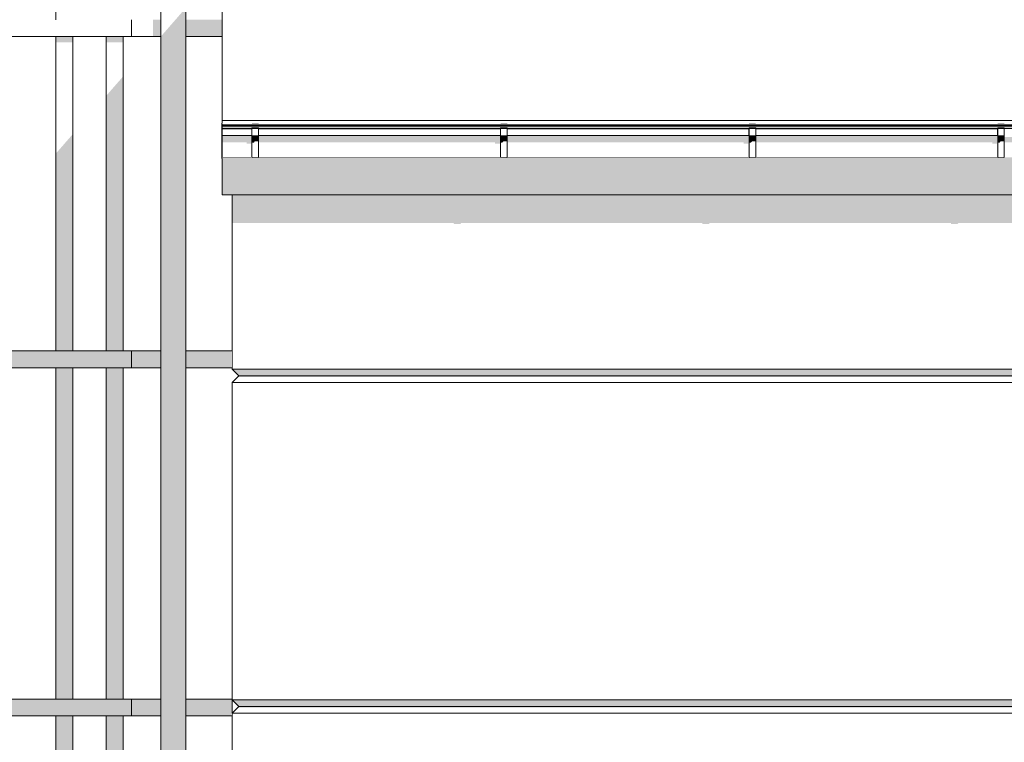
# Model space of a CAD drawing. Header units: millimetres. Extents: x 11 to 55443, y -2 to 19464.
# Tile 12 of 135: x 6144 to 9124, y 15046 to 17232. Entities that reach past the tile are written whole.
import ezdxf

# ---------------------------------------------------------------- set-up
doc = ezdxf.new("R2010")
doc.units = ezdxf.units.MM
doc.header["$MEASUREMENT"] = 0
doc.linetypes.add('Wipeout_Contour', pattern=[1000, 0, -1000])
for name, color, linetype in [('Nowe_A__DACHY', 7, 'Continuous'), ('Nowe_A__SCIANY', 7, 'Continuous'), ('Nowe_A_WN_WYPOSAZENIE', 7, 'Continuous')]:
    doc.layers.add(name, color=color, linetype=linetype)
for name, color, linetype, lineweight in [('Nowe_A__DACHY_Nr_pióra__92', 7, 'Continuous', 13), ('Nowe_A__SCIANY_Nr_pióra__87', 7, 'Continuous', 13), ('Nowe_A_WN_WYPOSAZENIE_Nr_pióra__2', 7, 'Continuous', 13), ('Nowe_A_WN_WYPOSAZENIE_Nr_pióra__4', 7, 'Continuous', 13)]:
    doc.layers.add(name, color=color, linetype=linetype, lineweight=lineweight)

# ---------------------------------------------------------------- blocks, each defined once
blk = doc.blocks.new('ElemPrzekroju_1_1', base_point=(7287.1, 10854))
at = {"color": 254, "linetype": 'Wipeout_Contour', "lineweight": 0, "ltscale": 162169.123573}
blk.add_wipeout([(6787.1, 16174), (13074.9, 16174), (13074.9, 16583.1), (13071.9, 16583.1), (13071.9, 16663.1), (13074.9, 16663.1), (13074.9, 16701.6), (6787.1, 16701.6)], dxfattribs=at).dxf.layer = 'Nowe_A__SCIANY'
at = {"color": 254, "linetype": 'Wipeout_Contour', "lineweight": 0, "ltscale": 76650.031882}
blk.add_wipeout([(13074.9, 16174), (6787.1, 16174), (6807.1, 16154), (13074.9, 16154)], dxfattribs=at).dxf.layer = 'Nowe_A__SCIANY'
at = {"layer": 'Nowe_A__SCIANY', "linetype": 'Continuous', "lineweight": 0, "true_color": 0x000000}
for points in [[(6787.1, 16616.9), (7457.3, 16616.9), (7458.1, 16613.6), (7478.1, 16613.6), (7480.4, 16616.9), (8209.6, 16616.9), (8210.3, 16613.6), (8230.3, 16613.6), (8232.7, 16616.9), (8961.8, 16616.9), (8962.6, 16613.6), (8982.6, 16613.6), (8984.9, 16616.9), (9714, 16616.9), (9714.8, 16613.6), (9734.8, 16613.6), (9737.1, 16616.9), (10466.2, 16616.9), (10467, 16613.6), (10487, 16613.6), (10489.3, 16616.9), (11218.5, 16616.9), (11219.2, 16613.6), (11239.2, 16613.6), (11241.6, 16616.9), (11970.7, 16616.9), (11971.5, 16613.6), (11991.5, 16613.6), (11993.8, 16616.9), (12722.9, 16616.9), (12723.7, 16613.6), (12743.7, 16613.6), (12746, 16616.9), (12815, 16616.9), (12820.1, 16595.1), (12823.1, 16595.1), (12838.6, 16616.9), (12900.4, 16616.9), (12900.9, 16614.8), (12962.4, 16542.6), (12962.4, 16499), (12958.5, 16486.9), (12958.5, 16406.9), (12959.5, 16390.1), (12962.4, 16386.9), (12962.4, 16174), (13074.9, 16174), (13074.9, 16583.1), (13071.9, 16583.1), (13071.9, 16663.1), (13074.9, 16663.1), (13074.9, 16701.6), (6787.1, 16701.6)], [(13074.9, 16174), (6787.1, 16174), (6807.1, 16154), (13074.9, 16154)]]:
    blk.add_hatch(color=18, dxfattribs=at).paths.add_polyline_path(points)
at = {"layer": 'Nowe_A__SCIANY_Nr_pióra__87', "color": 7, "linetype": 'Continuous', "lineweight": 13}
for p, q in [((6787.1, 16701.6), (6787.1, 16174)), ((6787.1, 16174), (13074.9, 16174))]:
    blk.add_line(p, q, dxfattribs=at)
at = {"color": 254, "linetype": 'Wipeout_Contour', "lineweight": 0, "ltscale": 76582.062896}
blk.add_wipeout([(6807.1, 16154), (6787.1, 16134), (13074.9, 16134), (13074.9, 16154)], dxfattribs=at).dxf.layer = 'Nowe_A__SCIANY'
at = {"layer": 'Nowe_A__SCIANY_Nr_pióra__87', "color": 7, "linetype": 'Continuous', "lineweight": 13}
for p in [(6787.1, 16174), (13074.9, 16154)]:
    blk.add_line(p, (6807.1, 16154), dxfattribs=at)
at = {"color": 254, "linetype": 'Wipeout_Contour', "lineweight": 0, "ltscale": 74922.865864}
blk.add_wipeout([(6787.1, 16134), (6787.1, 15174), (13074.9, 15174), (13074.9, 16134)], dxfattribs=at).dxf.layer = 'Nowe_A__SCIANY'
at = {"layer": 'Nowe_A__SCIANY', "linetype": 'Continuous', "lineweight": 0, "true_color": 0x000000}
blk.add_hatch(color=18, dxfattribs=at).paths.add_polyline_path([(6803.7, 16150.6), (12945.9, 16150.6), (12962.4, 16134), (13074.9, 16134), (13074.9, 16154), (6807.1, 16154)])
at = {"layer": 'Nowe_A__SCIANY_Nr_pióra__87', "color": 7, "linetype": 'Continuous', "lineweight": 13}
for p, q in [((6807.1, 16154), (6787.1, 16134)), ((6787.1, 16134), (13074.9, 16134))]:
    blk.add_line(p, q, dxfattribs=at)
at = {"color": 254, "linetype": 'Wipeout_Contour', "lineweight": 0, "ltscale": 113319.226691}
blk.add_wipeout([(13074.9, 15174), (6787.1, 15174), (6807.1, 15154), (13071.9, 15154), (13071.9, 15163.1), (13074.9, 15163.1)], dxfattribs=at).dxf.layer = 'Nowe_A__SCIANY'
at = {"layer": 'Nowe_A__SCIANY', "linetype": 'Continuous', "lineweight": 0, "true_color": 0x000000}
blk.add_hatch(color=18, dxfattribs=at).paths.add_polyline_path([(13074.9, 15174), (6787.1, 15174), (6807.1, 15154), (13071.9, 15154), (13071.9, 15163.1), (13074.9, 15163.1)])
at = {"layer": 'Nowe_A__SCIANY_Nr_pióra__87', "color": 7, "linetype": 'Continuous', "lineweight": 13}
for p, q in [((6787.1, 16134), (6787.1, 15174)), ((6787.1, 15174), (13074.9, 15174))]:
    blk.add_line(p, q, dxfattribs=at)
at = {"color": 254, "linetype": 'Wipeout_Contour', "lineweight": 0, "ltscale": 73209.515927}
blk.add_wipeout([(6787.1, 15134), (13071.9, 15134), (13071.9, 15154), (6807.1, 15154)], dxfattribs=at).dxf.layer = 'Nowe_A__SCIANY'
at = {"layer": 'Nowe_A__SCIANY_Nr_pióra__87', "color": 7, "linetype": 'Continuous', "lineweight": 13}
for p, q in [((6787.1, 15174), (6807.1, 15154)), ((6807.1, 15154), (13071.9, 15154))]:
    blk.add_line(p, q, dxfattribs=at)
at = {"color": 254, "linetype": 'Wipeout_Contour', "lineweight": 0, "ltscale": 111503.275083}
blk.add_wipeout([(13071.9, 15134), (6787.1, 15134), (6787.1, 14174), (13074.9, 14174), (13074.9, 15083.1), (13071.9, 15083.1)], dxfattribs=at).dxf.layer = 'Nowe_A__SCIANY'
at = {"layer": 'Nowe_A__SCIANY', "linetype": 'Continuous', "lineweight": 0, "true_color": 0x000000}
blk.add_hatch(color=18, dxfattribs=at).paths.add_polyline_path([(6803.7, 15150.6), (12945.9, 15150.6), (12962.4, 15134), (13071.9, 15134), (13071.9, 15154), (6807.1, 15154)])
at = {"layer": 'Nowe_A__SCIANY_Nr_pióra__87', "color": 7, "linetype": 'Continuous', "lineweight": 13}
for p, q in [((6807.1, 15154), (6787.1, 15134)), ((6787.1, 15134), (13071.9, 15134)), ((6787.1, 15134), (6787.1, 14174))]:
    blk.add_line(p, q, dxfattribs=at)
blk = doc.blocks.new('ElemPrzekroju_17_1', base_point=(7287.1, 10854))
at = {"color": 254, "linetype": 'Wipeout_Contour', "lineweight": 0, "ltscale": 73609.882528}
blk.add_wipeout([(6571.2, 17180.7), (6571.2, 17231.5), (6482.3, 17231.5), (6482.3, 17180.7)], dxfattribs=at).dxf.layer = 'Nowe_A_WN_WYPOSAZENIE'
at = {"color": 254, "linetype": 'Wipeout_Contour', "lineweight": 0, "ltscale": 73861.87281}
blk.add_wipeout([(6647.4, 17231.5), (6647.4, 17180.7), (6757.1, 17180.7), (6757.1, 17231.5)], dxfattribs=at).dxf.layer = 'Nowe_A_WN_WYPOSAZENIE'
at = {"color": 254, "linetype": 'Wipeout_Contour', "lineweight": 0, "ltscale": 71388.188189}
blk.add_wipeout([(6253.7, 17180.7), (6253.7, 16229.5), (6304.5, 16229.5), (6304.5, 17180.7)], dxfattribs=at).dxf.layer = 'Nowe_A_WN_WYPOSAZENIE'
at = {"color": 254, "linetype": 'Wipeout_Contour', "lineweight": 0, "ltscale": 71605.071127}
blk.add_wipeout([(6406.1, 17180.7), (6406.1, 16229.5), (6456.9, 16229.5), (6456.9, 17180.7)], dxfattribs=at).dxf.layer = 'Nowe_A_WN_WYPOSAZENIE'
at = {"color": 254, "linetype": 'Wipeout_Contour', "lineweight": 0, "ltscale": 69877.003383}
blk.add_wipeout([(6571.2, 16178.7), (6571.2, 16229.5), (6482.3, 16229.5), (6482.3, 16178.7)], dxfattribs=at).dxf.layer = 'Nowe_A_WN_WYPOSAZENIE'
at = {"color": 254, "linetype": 'Wipeout_Contour', "lineweight": 0, "ltscale": 70165.539764}
blk.add_wipeout([(6787.1, 16229.5), (6647.4, 16229.5), (6647.4, 16178.7), (6787.1, 16178.7)], dxfattribs=at).dxf.layer = 'Nowe_A_WN_WYPOSAZENIE'
at = {"color": 254, "linetype": 'Wipeout_Contour', "lineweight": 0, "ltscale": 67557.911313}
blk.add_wipeout([(6253.7, 16178.7), (6253.7, 15176.8), (6304.5, 15176.8), (6304.5, 16178.7)], dxfattribs=at).dxf.layer = 'Nowe_A_WN_WYPOSAZENIE'
at = {"color": 254, "linetype": 'Wipeout_Contour', "lineweight": 0, "ltscale": 67787.081375}
blk.add_wipeout([(6406.1, 15176.8), (6456.9, 15176.8), (6456.9, 16178.7), (6406.1, 16178.7)], dxfattribs=at).dxf.layer = 'Nowe_A_WN_WYPOSAZENIE'
at = {"color": 254, "linetype": 'Wipeout_Contour', "lineweight": 0, "ltscale": 65989.631316}
blk.add_wipeout([(6571.2, 15126), (6571.2, 15176.8), (6482.3, 15176.8), (6482.3, 15126)], dxfattribs=at).dxf.layer = 'Nowe_A_WN_WYPOSAZENIE'
at = {"color": 254, "linetype": 'Wipeout_Contour', "lineweight": 0, "ltscale": 66295.082427}
blk.add_wipeout([(6787.1, 15176.8), (6647.4, 15176.8), (6647.4, 15126), (6787.1, 15126)], dxfattribs=at).dxf.layer = 'Nowe_A_WN_WYPOSAZENIE'
at = {"color": 254, "linetype": 'Wipeout_Contour', "lineweight": 0, "ltscale": 63668.757019}
blk.add_wipeout([(6304.5, 15126), (6253.7, 15126), (6253.7, 14124), (6304.5, 14124)], dxfattribs=at).dxf.layer = 'Nowe_A_WN_WYPOSAZENIE'
at = {"color": 254, "linetype": 'Wipeout_Contour', "lineweight": 0, "ltscale": 63911.892506}
blk.add_wipeout([(6406.1, 15126), (6406.1, 14124), (6456.9, 14124), (6456.9, 15126)], dxfattribs=at).dxf.layer = 'Nowe_A_WN_WYPOSAZENIE'
at = {"layer": 'Nowe_A_WN_WYPOSAZENIE', "linetype": 'Continuous', "lineweight": 0, "true_color": 0x000000}
for points in [[(6647.4, 17231.5), (6647.4, 17180.7), (6757.1, 17180.7), (6757.1, 17231.5)], [(6571.2, 16178.7), (6571.2, 16229.5), (6482.3, 16229.5), (6482.3, 16178.7)], [(6787.1, 16229.5), (6647.4, 16229.5), (6647.4, 16178.7), (6787.1, 16178.7)], [(6571.2, 15126), (6571.2, 15176.8), (6482.3, 15176.8), (6482.3, 15126)], [(6787.1, 15176.8), (6647.4, 15176.8), (6647.4, 15126), (6787.1, 15126)]]:
    blk.add_hatch(color=18, dxfattribs=at).paths.add_polyline_path(points)
at = {"layer": 'Nowe_A_WN_WYPOSAZENIE_Nr_pióra__4', "color": 7, "linetype": 'Continuous', "lineweight": 13}
blk.add_line((6787.1, 15134), (6787.1, 15174), dxfattribs=at)
at = {"color": 254, "linetype": 'Wipeout_Contour', "lineweight": 0, "ltscale": 73396.815068}
blk.add_wipeout([(6482.3, 17180.7), (6482.3, 17231.5), (6266.4, 17231.5), (6266.4, 17180.7)], dxfattribs=at).dxf.layer = 'Nowe_A_WN_WYPOSAZENIE'
at = {"layer": 'Nowe_A_WN_WYPOSAZENIE', "linetype": 'Continuous', "lineweight": 0, "true_color": 0x000000}
blk.add_hatch(color=18, dxfattribs=at).paths.add_polyline_path([(6456.9, 17180.7), (6406.1, 17180.7), (6406.1, 17162.7), (6456.9, 17162.7)])
at = {"layer": 'Nowe_A_WN_WYPOSAZENIE_Nr_pióra__4', "color": 7, "linetype": 'Continuous', "lineweight": 13}
blk.add_line((6482.3, 17180.7), (6482.3, 17231.5), dxfattribs=at)
at = {"color": 254, "linetype": 'Wipeout_Contour', "lineweight": 0, "ltscale": 64423.791288}
blk.add_wipeout([(6647.4, 10955.6), (6647.4, 18257.6), (6571.2, 18257.6), (6571.2, 10955.6)], dxfattribs=at).dxf.layer = 'Nowe_A_WN_WYPOSAZENIE'
at = {"color": 254, "linetype": 'Wipeout_Contour', "lineweight": 0, "ltscale": 73143.177681}
blk.add_wipeout([(6266.4, 17180.7), (6266.4, 17231.5), (6113.4, 17231.5), (6113.4, 17180.7)], dxfattribs=at).dxf.layer = 'Nowe_A_WN_WYPOSAZENIE'
at = {"color": 254, "linetype": 'Wipeout_Contour', "lineweight": 0, "ltscale": 69652.503115}
blk.add_wipeout([(6482.3, 16178.7), (6482.3, 16229.5), (6266.4, 16229.5), (6266.4, 16178.7)], dxfattribs=at).dxf.layer = 'Nowe_A_WN_WYPOSAZENIE'
at = {"color": 254, "linetype": 'Wipeout_Contour', "lineweight": 0, "ltscale": 65751.840198}
blk.add_wipeout([(6482.3, 15126), (6482.3, 15176.8), (6266.4, 15176.8), (6266.4, 15126)], dxfattribs=at).dxf.layer = 'Nowe_A_WN_WYPOSAZENIE'
at = {"layer": 'Nowe_A_WN_WYPOSAZENIE', "linetype": 'Continuous', "lineweight": 0, "true_color": 0x000000}
for points in [[(6647.4, 17267.9), (6571.2, 17180.5), (6571.2, 10955.6), (6647.4, 10955.6)], [(6547.5, 17180.7), (6571.2, 17180.7), (6571.2, 17231.5), (6547.5, 17231.5)], [(6253.7, 17162.7), (6304.5, 17162.7), (6304.5, 17180.7), (6253.7, 17180.7)], [(6406.1, 16229.5), (6456.9, 16229.5), (6456.9, 17059.7), (6406.1, 17001.5)], [(6482.3, 16178.7), (6482.3, 16229.5), (6266.4, 16229.5), (6266.4, 16178.7)], [(6406.1, 15176.8), (6456.9, 15176.8), (6456.9, 16178.7), (6406.1, 16178.7)], [(6482.3, 15126), (6482.3, 15176.8), (6266.4, 15176.8), (6266.4, 15126)], [(6406.1, 15126), (6406.1, 14124), (6456.9, 14124), (6456.9, 15126)]]:
    blk.add_hatch(color=18, dxfattribs=at).paths.add_polyline_path(points)
at = {"layer": 'Nowe_A_WN_WYPOSAZENIE_Nr_pióra__4', "color": 7, "linetype": 'Continuous', "lineweight": 13}
for p, q in [((6571.2, 10955.6), (6571.2, 18257.6)), ((6253.7, 17231.5), (6253.7, 18206.8)), ((6647.4, 10955.6), (6647.4, 17531.5)), ((6266.4, 17180.7), (6113.4, 17180.7)), ((6482.3, 17180.7), (6266.4, 17180.7)), ((6304.5, 16229.5), (6304.5, 17180.7)), ((6406.1, 16229.5), (6406.1, 17180.7)), ((6456.9, 16229.5), (6456.9, 17180.7)), ((6571.2, 17180.7), (6482.3, 17180.7)), ((6757.1, 17180.7), (6647.4, 17180.7)), ((6571.2, 16229.5), (6482.3, 16229.5)), ((6482.3, 16178.7), (6482.3, 16229.5)), ((6787.1, 16229.5), (6647.4, 16229.5)), ((6304.5, 15176.8), (6304.5, 16178.7)), ((6406.1, 15176.8), (6406.1, 16178.7)), ((6456.9, 15176.8), (6456.9, 16178.7)), ((6571.2, 16178.7), (6482.3, 16178.7)), ((6787.1, 16178.7), (6647.4, 16178.7)), ((6571.2, 15176.8), (6482.3, 15176.8)), ((6482.3, 15126), (6482.3, 15176.8)), ((6787.1, 15176.8), (6647.4, 15176.8)), ((6304.5, 14124), (6304.5, 15126)), ((6406.1, 14124), (6406.1, 15126)), ((6456.9, 14124), (6456.9, 15126)), ((6571.2, 15126), (6482.3, 15126)), ((6787.1, 15126), (6647.4, 15126))]:
    blk.add_line(p, q, dxfattribs=at)
at = {"color": 254, "linetype": 'Wipeout_Contour', "lineweight": 0, "ltscale": 69385.189056}
blk.add_wipeout([(6266.4, 16178.7), (6266.4, 16229.5), (6113.4, 16229.5), (6113.4, 16178.7)], dxfattribs=at).dxf.layer = 'Nowe_A_WN_WYPOSAZENIE'
at = {"color": 254, "linetype": 'Wipeout_Contour', "lineweight": 0, "ltscale": 65468.613418}
blk.add_wipeout([(6266.4, 15126), (6266.4, 15176.8), (6113.4, 15176.8), (6113.4, 15126)], dxfattribs=at).dxf.layer = 'Nowe_A_WN_WYPOSAZENIE'
at = {"layer": 'Nowe_A_WN_WYPOSAZENIE', "linetype": 'Continuous', "lineweight": 0, "true_color": 0x000000}
for points in [[(6304.5, 16885), (6253.7, 16826.8), (6253.7, 16229.5), (6304.5, 16229.5)], [(6266.4, 16178.7), (6266.4, 16229.5), (6113.4, 16229.5), (6113.4, 16178.7)], [(6253.7, 16178.7), (6253.7, 15176.8), (6304.5, 15176.8), (6304.5, 16178.7)], [(6266.4, 15126), (6266.4, 15176.8), (6113.4, 15176.8), (6113.4, 15126)], [(6304.5, 15126), (6253.7, 15126), (6253.7, 14124), (6304.5, 14124)]]:
    blk.add_hatch(color=18, dxfattribs=at).paths.add_polyline_path(points)
at = {"layer": 'Nowe_A_WN_WYPOSAZENIE_Nr_pióra__4', "color": 7, "linetype": 'Continuous', "lineweight": 13}
for p, q in [((6253.7, 16229.5), (6253.7, 17180.7)), ((6266.4, 16229.5), (6113.4, 16229.5)), ((6482.3, 16229.5), (6266.4, 16229.5)), ((6266.4, 16178.7), (6113.4, 16178.7)), ((6253.7, 15176.8), (6253.7, 16178.7)), ((6482.3, 16178.7), (6266.4, 16178.7)), ((6266.4, 15176.8), (6113.4, 15176.8)), ((6482.3, 15176.8), (6266.4, 15176.8)), ((6266.4, 15126), (6113.4, 15126)), ((6253.7, 14124), (6253.7, 15126)), ((6482.3, 15126), (6266.4, 15126))]:
    blk.add_line(p, q, dxfattribs=at)
blk = doc.blocks.new('ElemPrzekroju_19_1', base_point=(7287.1, 10854))
at = {"color": 254, "linetype": 'Wipeout_Contour', "lineweight": 0, "ltscale": 72843.649331}
blk.add_wipeout([(6755.6, 16903.5), (6757.1, 16903.5), (6757.1, 16918.9), (6755.6, 16918.9)], dxfattribs=at).dxf.layer = 'Nowe_A_WN_WYPOSAZENIE'
at = {"color": 254, "linetype": 'Wipeout_Contour', "lineweight": 0, "ltscale": 72644.995612}
blk.add_wipeout([(6755.6, 16903.5), (6755.6, 16811.9), (6757.1, 16811.9), (6757.1, 16903.5)], dxfattribs=at).dxf.layer = 'Nowe_A_WN_WYPOSAZENIE'
at = {"color": 254, "linetype": 'Wipeout_Contour', "lineweight": 0, "ltscale": 79058.535848}
blk.add_wipeout([(6757.1, 16915.9), (6757.1, 16911), (12973.4, 16911), (12973.4, 16915.9)], dxfattribs=at).dxf.layer = 'Nowe_A_WN_WYPOSAZENIE'
at = {"color": 254, "linetype": 'Wipeout_Contour', "lineweight": 0, "ltscale": 79048.249006}
blk.add_wipeout([(6757.1, 16911), (6757.1, 16909.9), (12973.4, 16909.9), (12973.4, 16911)], dxfattribs=at).dxf.layer = 'Nowe_A_WN_WYPOSAZENIE'
at = {"layer": 'Nowe_A_WN_WYPOSAZENIE', "linetype": 'Continuous', "lineweight": 0, "true_color": 0x000000}
blk.add_hatch(color=18, dxfattribs=at).paths.add_polyline_path([(6757.1, 16911), (6757.1, 16909.9), (12973.4, 16909.9), (12973.4, 16911)])
at = {"color": 254, "linetype": 'Wipeout_Contour', "lineweight": 0, "ltscale": 786216.497818}
blk.add_wipeout([(6757.1, 16909.9), (6757.1, 16902.9), (6847.1, 16902.9), (6847.1, 16904.6), (6867.1, 16904.6), (6867.1, 16902.9), (7599.4, 16902.9), (7599.4, 16904.6), (7619.4, 16904.6), (7619.4, 16902.9), (8351.6, 16902.9), (8351.6, 16904.6), (8371.6, 16904.6), (8371.6, 16902.9), (9103.8, 16902.9), (9103.8, 16904.6), (9123.8, 16904.6), (9123.8, 16902.9), (9856, 16902.9), (9856, 16904.6), (9876, 16904.6), (9876, 16902.9), (10608.3, 16902.9), (10608.3, 16904.6), (10628.3, 16904.6), (10628.3, 16902.9), (11360.5, 16902.9), (11360.5, 16904.6), (11380.5, 16904.6), (11380.5, 16902.9), (12112.7, 16902.9), (12112.7, 16904.6), (12132.7, 16904.6), (12132.7, 16902.9), (12864.9, 16902.9), (12864.9, 16904.6), (12884.9, 16904.6), (12884.9, 16902.9), (12973.4, 16902.9), (12973.4, 16909.9)], dxfattribs=at).dxf.layer = 'Nowe_A_WN_WYPOSAZENIE'
at = {"layer": 'Nowe_A_WN_WYPOSAZENIE', "linetype": 'Continuous', "lineweight": 0, "true_color": 0x000000}
blk.add_hatch(color=18, dxfattribs=at).paths.add_polyline_path([(6755.6, 16918.7), (6757.1, 16918.6), (6757.1, 16918.9), (6755.6, 16918.9)])
at = {"layer": 'Nowe_A_WN_WYPOSAZENIE_Nr_pióra__2', "color": 7, "linetype": 'Continuous', "lineweight": 13}
blk.add_line((6755.6, 16918.9), (6757.1, 16918.9), dxfattribs=at)
at = {"color": 254, "linetype": 'Wipeout_Contour', "lineweight": 0, "ltscale": 72877.748232}
blk.add_wipeout([(6757.1, 16902.9), (6757.1, 16901.1), (6847.1, 16901.1), (6847.1, 16902.9)], dxfattribs=at).dxf.layer = 'Nowe_A_WN_WYPOSAZENIE'
at = {"color": 254, "linetype": 'Wipeout_Contour', "lineweight": 0, "ltscale": 73551.087425}
blk.add_wipeout([(6867.1, 16901.1), (7599.4, 16901.1), (7599.4, 16902.9), (6867.1, 16902.9)], dxfattribs=at).dxf.layer = 'Nowe_A_WN_WYPOSAZENIE'
at = {"color": 254, "linetype": 'Wipeout_Contour', "lineweight": 0, "ltscale": 74785.488555}
blk.add_wipeout([(8351.6, 16902.9), (7619.4, 16902.9), (7619.4, 16901.1), (8351.6, 16901.1)], dxfattribs=at).dxf.layer = 'Nowe_A_WN_WYPOSAZENIE'
at = {"color": 254, "linetype": 'Wipeout_Contour', "lineweight": 0, "ltscale": 76118.864338}
blk.add_wipeout([(9103.8, 16902.9), (8371.6, 16902.9), (8371.6, 16901.1), (9103.8, 16901.1)], dxfattribs=at).dxf.layer = 'Nowe_A_WN_WYPOSAZENIE'
at = {"color": 254, "linetype": 'Wipeout_Contour', "lineweight": 0, "ltscale": 72837.778179}
blk.add_wipeout([(6757.1, 16901.1), (6757.1, 16881.4), (6847.1, 16881.4), (6847.1, 16901.1)], dxfattribs=at).dxf.layer = 'Nowe_A_WN_WYPOSAZENIE'
at = {"color": 254, "linetype": 'Wipeout_Contour', "lineweight": 0, "ltscale": 73511.481227}
blk.add_wipeout([(6867.1, 16881.4), (7599.4, 16881.4), (7599.4, 16901.1), (6867.1, 16901.1)], dxfattribs=at).dxf.layer = 'Nowe_A_WN_WYPOSAZENIE'
at = {"color": 254, "linetype": 'Wipeout_Contour', "lineweight": 0, "ltscale": 74746.536362}
blk.add_wipeout([(7619.4, 16881.4), (8351.6, 16881.4), (8351.6, 16901.1), (7619.4, 16901.1)], dxfattribs=at).dxf.layer = 'Nowe_A_WN_WYPOSAZENIE'
at = {"color": 254, "linetype": 'Wipeout_Contour', "lineweight": 0, "ltscale": 76080.594775}
blk.add_wipeout([(8371.6, 16881.4), (9103.8, 16881.4), (9103.8, 16901.1), (8371.6, 16901.1)], dxfattribs=at).dxf.layer = 'Nowe_A_WN_WYPOSAZENIE'
at = {"layer": 'Nowe_A_WN_WYPOSAZENIE_Nr_pióra__2', "color": 7, "linetype": 'Continuous', "lineweight": 13}
for p, q in [((6755.6, 16918.9), (6755.6, 16903.5)), ((6755.6, 16903.5), (6757.1, 16903.5)), ((6757.1, 16918.6), (6757.1, 16903.5))]:
    blk.add_line(p, q, dxfattribs=at)
at = {"color": 254, "linetype": 'Wipeout_Contour', "lineweight": 0, "ltscale": 73014.343254}
blk.add_wipeout([(6847.1, 16917.4), (6847.1, 16915.9), (6867.1, 16915.9), (6867.1, 16917.4)], dxfattribs=at).dxf.layer = 'Nowe_A_WN_WYPOSAZENIE'
at = {"color": 254, "linetype": 'Wipeout_Contour', "lineweight": 0, "ltscale": 74197.083411}
blk.add_wipeout([(7599.4, 16917.4), (7599.4, 16915.9), (7619.4, 16915.9), (7619.4, 16917.4)], dxfattribs=at).dxf.layer = 'Nowe_A_WN_WYPOSAZENIE'
at = {"color": 254, "linetype": 'Wipeout_Contour', "lineweight": 0, "ltscale": 75481.301908}
blk.add_wipeout([(8351.6, 16917.4), (8351.6, 16915.9), (8371.6, 16915.9), (8371.6, 16917.4)], dxfattribs=at).dxf.layer = 'Nowe_A_WN_WYPOSAZENIE'
at = {"color": 254, "linetype": 'Wipeout_Contour', "lineweight": 0, "ltscale": 76861.912377}
blk.add_wipeout([(9103.8, 16917.4), (9103.8, 16915.9), (9123.8, 16915.9), (9123.8, 16917.4)], dxfattribs=at).dxf.layer = 'Nowe_A_WN_WYPOSAZENIE'
at = {"color": 254, "linetype": 'Wipeout_Contour', "lineweight": 0, "ltscale": 72793.440814}
blk.add_wipeout([(6757.1, 16877.2), (6847.1, 16877.2), (6847.1, 16881.4), (6757.1, 16881.4)], dxfattribs=at).dxf.layer = 'Nowe_A_WN_WYPOSAZENIE'
at = {"color": 254, "linetype": 'Wipeout_Contour', "lineweight": 0, "ltscale": 73467.547623}
blk.add_wipeout([(6867.1, 16881.4), (6867.1, 16877.2), (7599.4, 16877.2), (7599.4, 16881.4)], dxfattribs=at).dxf.layer = 'Nowe_A_WN_WYPOSAZENIE'
at = {"color": 254, "linetype": 'Wipeout_Contour', "lineweight": 0, "ltscale": 74703.32848}
blk.add_wipeout([(7619.4, 16881.4), (7619.4, 16877.2), (8351.6, 16877.2), (8351.6, 16881.4)], dxfattribs=at).dxf.layer = 'Nowe_A_WN_WYPOSAZENIE'
at = {"color": 254, "linetype": 'Wipeout_Contour', "lineweight": 0, "ltscale": 76038.144359}
blk.add_wipeout([(8371.6, 16881.4), (8371.6, 16877.2), (9103.8, 16877.2), (9103.8, 16881.4)], dxfattribs=at).dxf.layer = 'Nowe_A_WN_WYPOSAZENIE'
at = {"layer": 'Nowe_A_WN_WYPOSAZENIE', "linetype": 'Continuous', "lineweight": 0, "true_color": 0x000000}
for points in [[(6847.1, 16917.4), (6847.1, 16915.9), (6867.1, 16915.9), (6867.1, 16917.4)], [(7599.4, 16917.4), (7599.4, 16915.9), (7619.4, 16915.9), (7619.4, 16917.4)], [(8351.6, 16917.4), (8351.6, 16915.9), (8371.6, 16915.9), (8371.6, 16917.4)], [(9103.8, 16917.4), (9103.8, 16915.9), (9123.8, 16915.9), (9123.8, 16917.4)], [(6757.1, 16877.2), (6847.1, 16877.2), (6847.1, 16881.4), (6757.1, 16881.4)], [(6867.1, 16881.4), (6867.1, 16877.2), (7599.4, 16877.2), (7599.4, 16881.4)], [(7619.4, 16881.4), (7619.4, 16877.2), (8351.6, 16877.2), (8351.6, 16881.4)], [(8371.6, 16881.4), (8371.6, 16877.2), (9103.8, 16877.2), (9103.8, 16881.4)]]:
    blk.add_hatch(color=18, dxfattribs=at).paths.add_polyline_path(points)
at = {"color": 254, "linetype": 'Wipeout_Contour', "lineweight": 0, "ltscale": 72965.464944}
blk.add_wipeout([(6847.1, 16904.6), (6847.1, 16902.3), (6867.1, 16902.3), (6867.1, 16904.6)], dxfattribs=at).dxf.layer = 'Nowe_A_WN_WYPOSAZENIE'
at = {"color": 254, "linetype": 'Wipeout_Contour', "lineweight": 0, "ltscale": 74148.984757}
blk.add_wipeout([(7599.4, 16904.6), (7599.4, 16902.3), (7619.4, 16902.3), (7619.4, 16904.6)], dxfattribs=at).dxf.layer = 'Nowe_A_WN_WYPOSAZENIE'
at = {"color": 254, "linetype": 'Wipeout_Contour', "lineweight": 0, "ltscale": 75434.022109}
blk.add_wipeout([(8351.6, 16904.6), (8351.6, 16902.3), (8371.6, 16902.3), (8371.6, 16904.6)], dxfattribs=at).dxf.layer = 'Nowe_A_WN_WYPOSAZENIE'
at = {"color": 254, "linetype": 'Wipeout_Contour', "lineweight": 0, "ltscale": 76815.482347}
blk.add_wipeout([(9103.8, 16904.6), (9103.8, 16902.3), (9123.8, 16902.3), (9123.8, 16904.6)], dxfattribs=at).dxf.layer = 'Nowe_A_WN_WYPOSAZENIE'
at = {"color": 254, "linetype": 'Wipeout_Contour', "lineweight": 0, "ltscale": 72670.174181}
blk.add_wipeout([(6847.1, 16877.2), (6757.1, 16877.2), (6757.1, 16814.9), (6847.1, 16814.9)], dxfattribs=at).dxf.layer = 'Nowe_A_WN_WYPOSAZENIE'
at = {"color": 254, "linetype": 'Wipeout_Contour', "lineweight": 0, "ltscale": 73345.408037}
blk.add_wipeout([(6867.1, 16814.9), (7599.4, 16814.9), (7599.4, 16877.2), (6867.1, 16877.2)], dxfattribs=at).dxf.layer = 'Nowe_A_WN_WYPOSAZENIE'
at = {"color": 254, "linetype": 'Wipeout_Contour', "lineweight": 0, "ltscale": 74583.214428}
blk.add_wipeout([(7619.4, 16814.9), (8351.6, 16814.9), (8351.6, 16877.2), (7619.4, 16877.2)], dxfattribs=at).dxf.layer = 'Nowe_A_WN_WYPOSAZENIE'
at = {"color": 254, "linetype": 'Wipeout_Contour', "lineweight": 0, "ltscale": 75920.144032}
blk.add_wipeout([(9103.8, 16877.2), (8371.6, 16877.2), (8371.6, 16814.9), (9103.8, 16814.9)], dxfattribs=at).dxf.layer = 'Nowe_A_WN_WYPOSAZENIE'
at = {"layer": 'Nowe_A_WN_WYPOSAZENIE_Nr_pióra__2', "color": 7, "linetype": 'Continuous', "lineweight": 13}
for p, q in [((6755.6, 16903.5), (6755.6, 16811.9)), ((6757.1, 16903.5), (6757.1, 16811.9)), ((6847.1, 16917.4), (6867.1, 16917.4)), ((7599.4, 16917.4), (7619.4, 16917.4)), ((8351.6, 16917.4), (8371.6, 16917.4)), ((9103.8, 16917.4), (9123.8, 16917.4)), ((6755.6, 16811.9), (6757.1, 16811.9))]:
    blk.add_line(p, q, dxfattribs=at)
at = {"color": 254, "linetype": 'Wipeout_Contour', "lineweight": 0, "ltscale": 72920.256632}
blk.add_wipeout([(6847.1, 16902.3), (6847.1, 16880.2), (6867.1, 16880.2), (6867.1, 16902.3)], dxfattribs=at).dxf.layer = 'Nowe_A_WN_WYPOSAZENIE'
at = {"color": 254, "linetype": 'Wipeout_Contour', "lineweight": 0, "ltscale": 74104.498793}
blk.add_wipeout([(7599.4, 16902.3), (7599.4, 16880.2), (7619.4, 16880.2), (7619.4, 16902.3)], dxfattribs=at).dxf.layer = 'Nowe_A_WN_WYPOSAZENIE'
at = {"color": 254, "linetype": 'Wipeout_Contour', "lineweight": 0, "ltscale": 75390.294751}
blk.add_wipeout([(8351.6, 16902.3), (8351.6, 16880.2), (8371.6, 16880.2), (8371.6, 16902.3)], dxfattribs=at).dxf.layer = 'Nowe_A_WN_WYPOSAZENIE'
at = {"color": 254, "linetype": 'Wipeout_Contour', "lineweight": 0, "ltscale": 76772.542169}
blk.add_wipeout([(9103.8, 16902.3), (9103.8, 16880.2), (9123.8, 16880.2), (9123.8, 16902.3)], dxfattribs=at).dxf.layer = 'Nowe_A_WN_WYPOSAZENIE'
at = {"layer": 'Nowe_A_WN_WYPOSAZENIE', "linetype": 'Continuous', "lineweight": 0, "true_color": 0x000000}
for points in [[(12973.4, 16909.9), (6757.1, 16909.9), (6757.1, 16903.5), (6847.1, 16903.5), (6847.1, 16904.6), (6867.1, 16904.6), (6867.1, 16903.5), (7599.4, 16903.5), (7599.4, 16904.6), (7619.4, 16904.6), (7619.4, 16903.5), (8351.6, 16903.5), (8351.6, 16904.6), (8371.6, 16904.6), (8371.6, 16903.5), (9103.8, 16903.5), (9103.8, 16904.6), (9123.8, 16904.6), (9123.8, 16903.5), (9856, 16903.5), (9856, 16904.6), (9876, 16904.6), (9876, 16903.5), (10608.3, 16903.5), (10608.3, 16904.6), (10628.3, 16904.6), (10628.3, 16903.5), (11360.5, 16903.5), (11360.5, 16904.6), (11380.5, 16904.6), (11380.5, 16903.5), (12112.7, 16903.5), (12112.7, 16904.6), (12132.7, 16904.6), (12132.7, 16903.5), (12864.9, 16903.5), (12864.9, 16904.6), (12884.9, 16904.6), (12884.9, 16903.5), (12963.6, 16903.5), (12963.3, 16902.9), (12973.4, 16902.9)], [(6846.2, 16902.9), (6846.2, 16901.1), (6847.1, 16901.1), (6847.1, 16902.9)], [(7598.4, 16902.9), (7598.4, 16901.1), (7599.4, 16901.1), (7599.4, 16902.9)], [(8350.6, 16902.9), (8350.6, 16901.1), (8351.6, 16901.1), (8351.6, 16902.9)], [(9102.9, 16901.1), (9103.8, 16901.1), (9103.8, 16902.9), (9102.9, 16902.9)]]:
    blk.add_hatch(color=18, dxfattribs=at).paths.add_polyline_path(points)
at = {"layer": 'Nowe_A_WN_WYPOSAZENIE_Nr_pióra__2', "color": 7, "linetype": 'Continuous', "lineweight": 13}
for p, q in [((6757.1, 16915.9), (12973.4, 16915.9)), ((6757.1, 16911), (12973.4, 16911)), ((6757.1, 16909.9), (12973.4, 16909.9)), ((6757.1, 16902.9), (6847.1, 16902.9)), ((6757.1, 16901.1), (6847.1, 16901.1)), ((6847.1, 16917.4), (6847.1, 16915.9)), ((6847.1, 16904.6), (6847.1, 16902.3)), ((6847.1, 16904.6), (6867.1, 16904.6)), ((6847.1, 16902.3), (6867.1, 16902.3)), ((6867.1, 16917.4), (6867.1, 16915.9)), ((6867.1, 16904.6), (6867.1, 16902.3)), ((6867.1, 16902.9), (7599.4, 16902.9)), ((6867.1, 16901.1), (7599.4, 16901.1)), ((7599.4, 16917.4), (7599.4, 16915.9)), ((7599.4, 16904.6), (7599.4, 16902.3)), ((7599.4, 16904.6), (7619.4, 16904.6)), ((7599.4, 16902.3), (7619.4, 16902.3)), ((7619.4, 16917.4), (7619.4, 16915.9)), ((7619.4, 16904.6), (7619.4, 16902.3)), ((7619.4, 16902.9), (8351.6, 16902.9)), ((7619.4, 16901.1), (8351.6, 16901.1)), ((8351.6, 16917.4), (8351.6, 16915.9)), ((8351.6, 16904.6), (8351.6, 16902.3)), ((8351.6, 16904.6), (8371.6, 16904.6)), ((8351.6, 16902.3), (8371.6, 16902.3)), ((8371.6, 16917.4), (8371.6, 16915.9)), ((8371.6, 16904.6), (8371.6, 16902.3)), ((8371.6, 16902.9), (9103.8, 16902.9)), ((8371.6, 16901.1), (9103.8, 16901.1)), ((9103.8, 16917.4), (9103.8, 16915.9)), ((9103.8, 16904.6), (9103.8, 16902.3)), ((9103.8, 16904.6), (9123.8, 16904.6)), ((9103.8, 16902.3), (9123.8, 16902.3)), ((9123.8, 16917.4), (9123.8, 16915.9)), ((9123.8, 16904.6), (9123.8, 16902.3)), ((9123.8, 16902.9), (9856, 16902.9))]:
    blk.add_line(p, q, dxfattribs=at)
at = {"color": 254, "linetype": 'Wipeout_Contour', "lineweight": 0, "ltscale": 72871.6514}
blk.add_wipeout([(6847.1, 16880.2), (6847.1, 16876), (6867.1, 16876), (6867.1, 16880.2)], dxfattribs=at).dxf.layer = 'Nowe_A_WN_WYPOSAZENIE'
at = {"color": 254, "linetype": 'Wipeout_Contour', "lineweight": 0, "ltscale": 74056.670494}
blk.add_wipeout([(7599.4, 16880.2), (7599.4, 16876), (7619.4, 16876), (7619.4, 16880.2)], dxfattribs=at).dxf.layer = 'Nowe_A_WN_WYPOSAZENIE'
at = {"color": 254, "linetype": 'Wipeout_Contour', "lineweight": 0, "ltscale": 75343.282359}
blk.add_wipeout([(8351.6, 16880.2), (8351.6, 16876), (8371.6, 16876), (8371.6, 16880.2)], dxfattribs=at).dxf.layer = 'Nowe_A_WN_WYPOSAZENIE'
at = {"color": 254, "linetype": 'Wipeout_Contour', "lineweight": 0, "ltscale": 76726.376392}
blk.add_wipeout([(9103.8, 16880.2), (9103.8, 16876), (9123.8, 16876), (9123.8, 16880.2)], dxfattribs=at).dxf.layer = 'Nowe_A_WN_WYPOSAZENIE'
at = {"layer": 'Nowe_A_WN_WYPOSAZENIE', "linetype": 'Continuous', "lineweight": 0, "true_color": 0x000000}
for points in [[(6847.1, 16880.2), (6847.1, 16876), (6867.1, 16876), (6867.1, 16880.2)], [(7599.4, 16880.2), (7599.4, 16876), (7619.4, 16876), (7619.4, 16880.2)], [(8351.6, 16880.2), (8351.6, 16876), (8371.6, 16876), (8371.6, 16880.2)], [(9103.8, 16880.2), (9103.8, 16876), (9123.8, 16876), (9123.8, 16880.2)]]:
    blk.add_hatch(color=18, dxfattribs=at).paths.add_polyline_path(points)
at = {"color": 254, "linetype": 'Wipeout_Contour', "lineweight": 0, "ltscale": 72747.809594}
blk.add_wipeout([(6847.1, 16876), (6847.1, 16813.4), (6867.1, 16813.4), (6867.1, 16876)], dxfattribs=at).dxf.layer = 'Nowe_A_WN_WYPOSAZENIE'
at = {"color": 254, "linetype": 'Wipeout_Contour', "lineweight": 0, "ltscale": 73934.816443}
blk.add_wipeout([(7599.4, 16876), (7599.4, 16813.4), (7619.4, 16813.4), (7619.4, 16876)], dxfattribs=at).dxf.layer = 'Nowe_A_WN_WYPOSAZENIE'
at = {"color": 254, "linetype": 'Wipeout_Contour', "lineweight": 0, "ltscale": 75223.515369}
blk.add_wipeout([(8351.6, 16876), (8351.6, 16813.4), (8371.6, 16813.4), (8371.6, 16876)], dxfattribs=at).dxf.layer = 'Nowe_A_WN_WYPOSAZENIE'
at = {"color": 254, "linetype": 'Wipeout_Contour', "lineweight": 0, "ltscale": 76608.774575}
blk.add_wipeout([(9103.8, 16876), (9103.8, 16813.4), (9123.8, 16813.4), (9123.8, 16876)], dxfattribs=at).dxf.layer = 'Nowe_A_WN_WYPOSAZENIE'
at = {"layer": 'Nowe_A_WN_WYPOSAZENIE', "linetype": 'Continuous', "lineweight": 0, "true_color": 0x000000}
for points in [[(6846.2, 16901.1), (6845.1, 16899.4), (6845.1, 16881.4), (6847.1, 16881.4), (6847.1, 16901.1)], [(7597.3, 16899.4), (7597.3, 16881.4), (7599.4, 16881.4), (7599.4, 16901.1), (7598.4, 16901.1)], [(8350.6, 16901.1), (8349.6, 16899.4), (8349.6, 16881.4), (8351.6, 16881.4), (8351.6, 16901.1)], [(9102.9, 16901.1), (9101.8, 16899.4), (9101.8, 16881.4), (9103.8, 16881.4), (9103.8, 16901.1)], [(6847.1, 16877.2), (6757.1, 16877.2), (6757.1, 16861), (6830.7, 16861), (6830.7, 16857), (6845.1, 16857), (6845.1, 16814.9), (6847.1, 16814.9)], [(6847.1, 16876), (6847.1, 16859.9), (6852.8, 16859.9), (6856.3, 16863.9), (6867.1, 16863.9), (6867.1, 16876)], [(6867.1, 16877.2), (6867.1, 16861), (7582.9, 16861), (7582.9, 16857), (7597.3, 16857), (7597.3, 16814.9), (7599.4, 16814.9), (7599.4, 16877.2)], [(7599.4, 16876), (7599.4, 16859.9), (7605, 16859.9), (7608.5, 16863.9), (7619.4, 16863.9), (7619.4, 16876)], [(7619.4, 16877.2), (7619.4, 16861), (8335.2, 16861), (8335.2, 16857), (8349.6, 16857), (8349.6, 16814.9), (8351.6, 16814.9), (8351.6, 16877.2)], [(8351.6, 16876), (8351.6, 16859.9), (8357.2, 16859.9), (8360.7, 16863.9), (8371.6, 16863.9), (8371.6, 16876)], [(9103.8, 16877.2), (8371.6, 16877.2), (8371.6, 16861), (9087.4, 16861), (9087.4, 16857), (9101.8, 16857), (9101.8, 16814.9), (9103.8, 16814.9)], [(9103.8, 16876), (9103.8, 16859.9), (9109.4, 16859.9), (9113, 16863.9), (9123.8, 16863.9), (9123.8, 16876)], [(9123.8, 16877.2), (9123.8, 16861), (9839.6, 16861), (9839.6, 16857), (9854, 16857), (9854, 16814.9), (9856, 16814.9), (9856, 16877.2)]]:
    blk.add_hatch(color=18, dxfattribs=at).paths.add_polyline_path(points)
at = {"layer": 'Nowe_A_WN_WYPOSAZENIE_Nr_pióra__2', "color": 7, "linetype": 'Continuous', "lineweight": 13}
for p, q in [((6847.1, 16902.3), (6847.1, 16880.2)), ((6867.1, 16902.3), (6867.1, 16880.2)), ((7599.4, 16902.3), (7599.4, 16880.2)), ((7619.4, 16902.3), (7619.4, 16880.2)), ((8351.6, 16902.3), (8351.6, 16880.2)), ((8371.6, 16902.3), (8371.6, 16880.2)), ((9103.8, 16902.3), (9103.8, 16880.2)), ((9123.8, 16902.3), (9123.8, 16880.2)), ((6757.1, 16881.4), (6847.1, 16881.4)), ((6847.1, 16880.2), (6847.1, 16876)), ((6847.1, 16880.2), (6867.1, 16880.2)), ((6847.1, 16876), (6847.1, 16813.4)), ((6847.1, 16876), (6867.1, 16876)), ((6867.1, 16881.4), (7599.4, 16881.4)), ((6867.1, 16880.2), (6867.1, 16876)), ((6867.1, 16876), (6867.1, 16813.4)), ((7599.4, 16880.2), (7599.4, 16876)), ((7599.4, 16880.2), (7619.4, 16880.2)), ((7599.4, 16876), (7599.4, 16813.4)), ((7599.4, 16876), (7619.4, 16876)), ((7619.4, 16881.4), (8351.6, 16881.4)), ((7619.4, 16880.2), (7619.4, 16876)), ((7619.4, 16876), (7619.4, 16813.4)), ((8351.6, 16880.2), (8351.6, 16876)), ((8351.6, 16880.2), (8371.6, 16880.2)), ((8351.6, 16876), (8351.6, 16813.4)), ((8351.6, 16876), (8371.6, 16876)), ((8371.6, 16881.4), (9103.8, 16881.4)), ((8371.6, 16880.2), (8371.6, 16876)), ((8371.6, 16876), (8371.6, 16813.4)), ((9103.8, 16880.2), (9103.8, 16876)), ((9103.8, 16880.2), (9123.8, 16880.2)), ((9103.8, 16876), (9103.8, 16813.4)), ((9103.8, 16876), (9123.8, 16876)), ((9123.8, 16880.2), (9123.8, 16876)), ((9123.8, 16876), (9123.8, 16813.4)), ((6757.1, 16814.9), (6847.1, 16814.9)), ((6847.1, 16813.4), (6867.1, 16813.4)), ((6867.1, 16814.9), (7599.4, 16814.9)), ((7599.4, 16813.4), (7619.4, 16813.4)), ((7619.4, 16814.9), (8351.6, 16814.9)), ((8351.6, 16813.4), (8371.6, 16813.4)), ((8371.6, 16814.9), (9103.8, 16814.9)), ((9103.8, 16813.4), (9123.8, 16813.4))]:
    blk.add_line(p, q, dxfattribs=at)
blk = doc.blocks.new('ElemPrzekroju_39_1', base_point=(7287.1, 10854))
at = {"color": 254, "linetype": 'Wipeout_Contour', "lineweight": 0, "ltscale": 133047.221086}
blk.add_wipeout([(6757.1, 18943.9), (6757.1, 16926.2), (43817.1, 16926.2), (43817.1, 18943.9)], dxfattribs=at).dxf.layer = 'Nowe_A__DACHY'
at = {"color": 254, "linetype": 'Wipeout_Contour', "lineweight": 0, "ltscale": 889253.195675}
blk.add_wipeout([(6757.1, 16814.9), (6757.1, 16708.8), (13074.9, 16708.8), (13074.9, 16729.9), (13042.4, 16814.9), (12976.4, 16814.9), (12976.4, 16811.9), (12973.4, 16811.9), (12973.4, 16814.9), (12884.9, 16814.9), (12884.9, 16813.4), (12864.9, 16813.4), (12864.9, 16814.9), (12132.7, 16814.9), (12132.7, 16813.4), (12112.7, 16813.4), (12112.7, 16814.9), (11380.5, 16814.9), (11380.5, 16813.4), (11360.5, 16813.4), (11360.5, 16814.9), (10628.3, 16814.9), (10628.3, 16813.4), (10608.3, 16813.4), (10608.3, 16814.9), (9876, 16814.9), (9876, 16813.4), (9856, 16813.4), (9856, 16814.9), (9123.8, 16814.9), (9123.8, 16813.4), (9103.8, 16813.4), (9103.8, 16814.9), (8371.6, 16814.9), (8371.6, 16813.4), (8351.6, 16813.4), (8351.6, 16814.9), (7619.4, 16814.9), (7619.4, 16813.4), (7599.4, 16813.4), (7599.4, 16814.9), (6867.1, 16814.9), (6867.1, 16813.4), (6847.1, 16813.4), (6847.1, 16814.9)], dxfattribs=at).dxf.layer = 'Nowe_A__DACHY'
at = {"color": 254, "linetype": 'Wipeout_Contour', "lineweight": 0, "ltscale": 5226076.326641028}
blk.add_wipeout([(43817.1, 16926.2), (6757.1, 16926.2), (6757.1, 16915.9), (6847.1, 16915.9), (6847.1, 16917.4), (6867.1, 16917.4), (6867.1, 16915.9), (7599.4, 16915.9), (7599.4, 16917.4), (7619.4, 16917.4), (7619.4, 16915.9), (8351.6, 16915.9), (8351.6, 16917.4), (8371.6, 16917.4), (8371.6, 16915.9), (9103.8, 16915.9), (9103.8, 16917.4), (9123.8, 16917.4), (9123.8, 16915.9), (9856, 16915.9), (9856, 16917.4), (9876, 16917.4), (9876, 16915.9), (10608.3, 16915.9), (10608.3, 16917.4), (10628.3, 16917.4), (10628.3, 16915.9), (11360.5, 16915.9), (11360.5, 16917.4), (11380.5, 16917.4), (11380.5, 16915.9), (12112.7, 16915.9), (12112.7, 16917.4), (12132.7, 16917.4), (12132.7, 16915.9), (12864.9, 16915.9), (12864.9, 16917.4), (12884.9, 16917.4), (12884.9, 16915.9), (12973.4, 16915.9), (12973.4, 16918.6), (12976.4, 16918.6), (12976.4, 16915.9), (13042.4, 16915.9), (13042.4, 16917.4), (13207.4, 16917.4), (13207.4, 16915.9), (13818.5, 16915.9), (13818.5, 16917.4), (13838.5, 16917.4), (13838.5, 16915.9), (14572.2, 16915.9), (14572.2, 16917.4), (14592.2, 16917.4), (14592.2, 16915.9), (15325.8, 16915.9), (15325.8, 16917.4), (15345.8, 16917.4), (15345.8, 16915.9), (16079.4, 16915.9), (16079.4, 16917.4), (16099.4, 16917.4), (16099.4, 16915.9), (16833, 16915.9), (16833, 16917.4), (16853, 16917.4), (16853, 16915.9), (17586.6, 16915.9), (17586.6, 16917.4), (17606.6, 16917.4), (17606.6, 16915.9), (18340.2, 16915.9), (18340.2, 16917.4), (18360.2, 16917.4), (18360.2, 16915.9), (19093.8, 16915.9), (19093.8, 16917.4), (19113.8, 16917.4), (19113.8, 16915.9), (19202.3, 16915.9), (19202.3, 16921.6), (19203.8, 16921.6), (19203.8, 16918.9), (25142.3, 16918.9), (25142.3, 16925.1), (25143.8, 16925.1), (25143.8, 16922.4), (25461.3, 16922.4), (25461.3, 16923.9), (25626.3, 16923.9), (25626.3, 16922.4), (31369, 16922.4), (31369, 16925.1), (31372, 16925.1), (31372, 16922.4), (31460.5, 16922.4), (31460.5, 16923.9), (31480.5, 16923.9), (31480.5, 16922.4), (32280.5, 16922.4), (32280.5, 16923.9), (32300.5, 16923.9), (32300.5, 16922.4), (33100.5, 16922.4), (33100.5, 16923.9), (33120.5, 16923.9), (33120.5, 16922.4), (33920.5, 16922.4), (33920.5, 16923.9), (33940.5, 16923.9), (33940.5, 16922.4), (34740.5, 16922.4), (34740.5, 16923.9), (34760.5, 16923.9), (34760.5, 16922.4), (35560.5, 16922.4), (35560.5, 16923.9), (35580.5, 16923.9), (35580.5, 16922.4), (36380.5, 16922.4), (36380.5, 16923.9), (36400.5, 16923.9), (36400.5, 16922.4), (37200.5, 16922.4), (37200.5, 16923.9), (37220.5, 16923.9), (37220.5, 16922.4), (37309, 16922.4), (37309, 16925.1), (37312, 16925.1), (37312, 16922.4), (37378, 16922.4), (37378, 16923.9), (37543, 16923.9), (37543, 16922.4), (38188.8, 16922.4), (38188.8, 16923.9), (38208.8, 16923.9), (38208.8, 16922.4), (38977.1, 16922.4), (38977.1, 16923.9), (38997.1, 16923.9), (38997.1, 16922.4), (39765.5, 16922.4), (39765.5, 16923.9), (39785.5, 16923.9), (39785.5, 16922.4), (40553.8, 16922.4), (40553.8, 16923.9), (40573.8, 16923.9), (40573.8, 16922.4), (41342.1, 16922.4), (41342.1, 16923.9), (41362.1, 16923.9), (41362.1, 16922.4), (42130.5, 16922.4), (42130.5, 16923.9), (42150.5, 16923.9), (42150.5, 16922.4), (42918.8, 16922.4), (42918.8, 16923.9), (42938.8, 16923.9), (42938.8, 16922.4), (43707.1, 16922.4), (43707.1, 16923.9), (43727.1, 16923.9), (43727.1, 16922.4), (43817.1, 16922.4)], dxfattribs=at).dxf.layer = 'Nowe_A__DACHY'
at = {"color": 254, "linetype": 'Wipeout_Contour', "lineweight": 0, "ltscale": 78467.282566}
blk.add_wipeout([(6757.1, 16708.8), (6757.1, 16701.6), (13074.9, 16701.6), (13074.9, 16708.8)], dxfattribs=at).dxf.layer = 'Nowe_A__DACHY'
at = {"layer": 'Nowe_A__DACHY', "linetype": 'Continuous', "lineweight": 0, "true_color": 0x000000}
for points in [[(6757.1, 16814.9), (6757.1, 16708.8), (13074.9, 16708.8), (13074.9, 16729.9), (13042.4, 16814.9), (12976.4, 16814.9), (12976.4, 16811.9), (12973.4, 16811.9), (12973.4, 16814.9), (12884.9, 16814.9), (12884.9, 16813.4), (12864.9, 16813.4), (12864.9, 16814.9), (12132.7, 16814.9), (12132.7, 16813.4), (12112.7, 16813.4), (12112.7, 16814.9), (11380.5, 16814.9), (11380.5, 16813.4), (11360.5, 16813.4), (11360.5, 16814.9), (10628.3, 16814.9), (10628.3, 16813.4), (10608.3, 16813.4), (10608.3, 16814.9), (9876, 16814.9), (9876, 16813.4), (9856, 16813.4), (9856, 16814.9), (9123.8, 16814.9), (9123.8, 16813.4), (9103.8, 16813.4), (9103.8, 16814.9), (8371.6, 16814.9), (8371.6, 16813.4), (8351.6, 16813.4), (8351.6, 16814.9), (7619.4, 16814.9), (7619.4, 16813.4), (7599.4, 16813.4), (7599.4, 16814.9), (6867.1, 16814.9), (6867.1, 16813.4), (6847.1, 16813.4), (6847.1, 16814.9)], [(6757.1, 16708.8), (6757.1, 16701.6), (13074.9, 16701.6), (13074.9, 16708.8)]]:
    blk.add_hatch(color=18, dxfattribs=at).paths.add_polyline_path(points)
at = {"layer": 'Nowe_A__DACHY_Nr_pióra__92', "color": 7, "linetype": 'Continuous', "lineweight": 13}
for p, q in [((6757.1, 18943.9), (6757.1, 16926.2)), ((6757.1, 16926.2), (43817.1, 16926.2)), ((6757.1, 16918.6), (6757.1, 16926.2)), ((6757.1, 16708.8), (6757.1, 16811.9)), ((6757.1, 16701.6), (6757.1, 16708.8)), ((13075, 16701.6), (6757.1, 16701.6))]:
    blk.add_line(p, q, dxfattribs=at)

msp = doc.modelspace()

# ---------------------------------------------------------------- block references
at = {"layer": 'Nowe_A__SCIANY', "lineweight": 0}
msp.add_blockref('ElemPrzekroju_1_1', (7287.1, 10854), dxfattribs=at)

# ---------------------------------------------------------------- next in the draw order: block references
at = {"layer": 'Nowe_A_WN_WYPOSAZENIE', "lineweight": 0}
msp.add_blockref('ElemPrzekroju_17_1', (7287.1, 10854), dxfattribs=at)

# ---------------------------------------------------------------- next in the draw order: block references
msp.add_blockref('ElemPrzekroju_19_1', (7287.1, 10854), dxfattribs=at)

# ---------------------------------------------------------------- next in the draw order: block references
at = {"layer": 'Nowe_A__DACHY', "lineweight": 0}
msp.add_blockref('ElemPrzekroju_39_1', (7287.1, 10854), dxfattribs=at)

doc.saveas('drawing.dxf')
